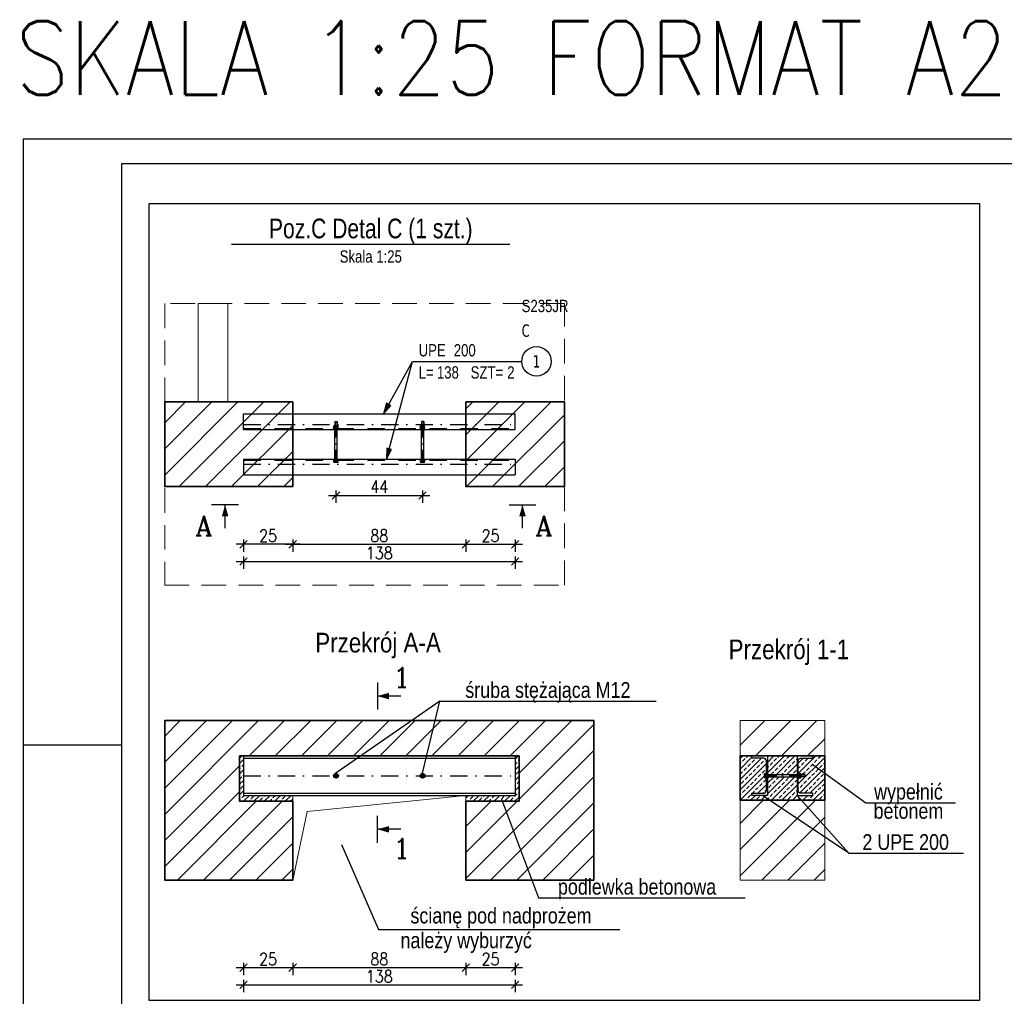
# Model space of a CAD drawing. Header units: millimetres. Extents: x -21056 to 421, y 9759 to 15589.
# Tile 3 of 120: x -21056 to -20556, y 15093 to 15589. Entities that reach past the tile are written whole.
import ezdxf
from ezdxf.enums import TextEntityAlignment as Align

# ---------------------------------------------------------------- set-up
doc = ezdxf.new("R2010")
doc.units = ezdxf.units.MM
doc.header["$LTSCALE"] = 25
doc.header["$MEASUREMENT"] = 0
for name, pattern in [('DASHED', [0.75, 0.5, -0.25]), ('DO', [1, 0.5, -0.24, 0.02, -0.24]), ('DP', [0.63, 0.35, -0.28]), ('MO', [0.7, 0.35, -0.17, 0.01, -0.17])]:
    doc.linetypes.add(name, pattern=pattern)
for name, color, linetype in [('BD_txg', 3, 'Continuous'), ('BS_lpd', 1, 'DP'), ('BS_odn', 1, 'Continuous'), ('BS_opi1', 7, 'Continuous'), ('BS_opi2', 4, 'Continuous'), ('BS_osd', 1, 'DO'), ('BS_osm', 1, 'MO'), ('BS_prg', 3, 'Continuous'), ('BS_sru', 7, 'Continuous'), ('BS_sym', 7, 'Continuous'), ('BS_txg', 3, 'Continuous'), ('BS_txs', 2, 'Continuous'), ('BS_wym', 1, 'Continuous'), ('MV KRESKOWANIE', 1, 'Continuous'), ('MV RAMKA', 7, 'Continuous')]:
    doc.layers.add(name, color=color, linetype=linetype)
doc.layers.add('BS_pom', color=6, linetype='Continuous', plot=False)
doc.layers.add('MV NIENOSNE', color=7, linetype='Continuous', lineweight=0, true_color=0x5e5755)
for name, color, linetype, lineweight in [('MV NOSNE', 3, 'Continuous', 35), ('MV OTWORY', 1, 'Continuous', 0), ('MV WYMIAROWANIE', 8, 'Continuous', 0)]:
    doc.layers.add(name, color=color, linetype=linetype, lineweight=lineweight)
doc.styles.add('BIKTBG', font='tahoma.ttf', dxfattribs={"width": 0.85})
doc.styles.add('BIKTG', font='bikromsw.shx', dxfattribs={"width": 0.8})
doc.styles.add('BIKTS', font='bikromsw.shx', dxfattribs={"width": 0.8})
doc.styles.add('BIKWYM', font='bikromsw.shx', dxfattribs={"width": 0.8})
doc.styles.add('MV 1-1', font='romans.shx', dxfattribs={"width": 0.85, "height": 2.5})
doc.styles.add('MV Wymiar', font='romans.shx', dxfattribs={"width": 0.85})
doc.styles.add('ROMANC', font='ROMANC.SHX')
doc.dimstyles.new('BS_ST_25_cm', dxfattribs={"dimscale": 0.25, "dimtxt": 25, "dimasz": 1.666667, "dimexe": 24, "dimexo": 0, "dimgap": 7.5, "dimtad": 1, "dimdec": 1, "dimrnd": 0.5, "dimdsep": 46, "dimtxsty": 'BIKWYM', "dimblk": 'WYM-ST', "dimcen": 0, "dimdle": 20, "dimclrd": 256, "dimclre": 256, "dimclrt": 7, "dimadec": 0, "dimazin": 0, "dimtfac": 0.033333, "dimtdec": 1, "dimtix": 1, "dimtmove": 2, "dimatfit": 3, "dimldrblk": 'WYM-ST', "dimfxl": 1, "dimtvp": 0.8, "dimtolj": 1, "dimtzin": 0, "dimarcsym": 0})
doc.dimstyles.new('MV 1-25', dxfattribs={"dimscale": 2.5, "dimtxt": 2.5, "dimasz": 1.5, "dimexe": 1.5, "dimexo": 0, "dimgap": 0.5, "dimtad": 1, "dimdec": 0, "dimtxsty": 'MV Wymiar', "dimblk": 'OBLIQUE', "dimcen": 1.5, "dimdle": 1.5, "dimadec": 0, "dimazin": 0, "dimtfac": 1, "dimtdec": 0, "dimtmove": 0, "dimatfit": 0, "dimfxl": 1, "dimfxlon": 1, "dimarcsym": 0})
pattern_1 = [(45, (-7114.156, 83.855), (-6.629126, 6.629126), [])]
pattern_2 = [(45, (-22974.811, 11340.1207), (-2.6516504, 2.6516504), []), (45, (-22972.159, 11340.1207), (-2.6516504, 2.6516504), [1.875, -0.9375])]
pattern_3 = [(45, (-7175.253, 83.855), (-6.629126, 6.629126), [])]
pattern_4 = [(45, (-23035.9074, 11340.1207), (-2.6516504, 2.6516504), []), (45, (-23033.2558, 11340.1207), (-2.6516504, 2.6516504), [1.875, -0.9375])]

# ---------------------------------------------------------------- blocks, each defined once
blk = doc.blocks.new('eoprz')
blk = doc.blocks.new('_Oblique')
at = {"color": 0, "linetype": 'ByBlock', "lineweight": -2}
blk.add_line((-0.5, -0.5), (0.5, 0.5), dxfattribs=at)
blk = doc.blocks.new('*D722')
at = {"layer": 'Defpoints', "color": 0}
for p in [(-20917.07, 15351.71), (-20829.07, 15351.71), (-20829.07, 15322.4)]:
    blk.add_point(p, dxfattribs=at)
at = {"layer": 'MV WYMIAROWANIE', "color": 0, "lineweight": -2}
for p, q in [((-20917.07, 15324.9), (-20917.07, 15318.65)), ((-20829.07, 15324.9), (-20829.07, 15318.65)), ((-20920.82, 15322.4), (-20825.32, 15322.4))]:
    blk.add_line(p, q, dxfattribs=at)
at = {"layer": 'MV WYMIAROWANIE', "color": 0, "linetype": 'ByBlock', "lineweight": -2, "xscale": 3.75, "yscale": 3.75, "zscale": 3.75, "rotation": 180}
blk.add_blockref('_Oblique', (-20917.07, 15322.4), dxfattribs=at)
at = {"layer": 'MV WYMIAROWANIE', "color": 0, "linetype": 'ByBlock', "lineweight": -2, "xscale": 3.75, "yscale": 3.75, "zscale": 3.75}
blk.add_blockref('_Oblique', (-20829.07, 15322.4), dxfattribs=at)
at = {"layer": 'MV WYMIAROWANIE', "color": 0, "insert": (-20873.07, 15326.77), "char_height": 6.25, "attachment_point": 5, "style": 'MV Wymiar'}
blk.add_mtext('88', dxfattribs=at)
blk = doc.blocks.new('*D723')
at = {"layer": 'Defpoints', "color": 0}
for p in [(-20942.07, 15357.71), (-20917.07, 15351.71), (-20942.07, 15322.4)]:
    blk.add_point(p, dxfattribs=at)
at = {"layer": 'MV WYMIAROWANIE', "color": 0, "lineweight": -2}
for p, q in [((-20942.07, 15324.9), (-20942.07, 15318.65)), ((-20917.07, 15324.9), (-20917.07, 15318.65)), ((-20913.32, 15322.4), (-20945.82, 15322.4))]:
    blk.add_line(p, q, dxfattribs=at)
at = {"layer": 'MV WYMIAROWANIE', "color": 0, "linetype": 'ByBlock', "lineweight": -2, "xscale": 3.75, "yscale": 3.75, "zscale": 3.75, "rotation": 180}
blk.add_blockref('_Oblique', (-20942.07, 15322.4), dxfattribs=at)
at = {"layer": 'MV WYMIAROWANIE', "color": 0, "linetype": 'ByBlock', "lineweight": -2, "xscale": 3.75, "yscale": 3.75, "zscale": 3.75}
blk.add_blockref('_Oblique', (-20917.07, 15322.4), dxfattribs=at)
at = {"layer": 'MV WYMIAROWANIE', "color": 0, "insert": (-20929.57, 15326.77), "char_height": 6.25, "attachment_point": 5, "style": 'MV Wymiar'}
blk.add_mtext('25', dxfattribs=at)
blk = doc.blocks.new('*D724')
at = {"layer": 'Defpoints', "color": 0}
for p in [(-20804.07, 15357.71), (-20829.07, 15351.71), (-20804.07, 15322.4)]:
    blk.add_point(p, dxfattribs=at)
at = {"layer": 'MV WYMIAROWANIE', "color": 0, "lineweight": -2}
for p, q in [((-20829.07, 15324.9), (-20829.07, 15318.65)), ((-20804.07, 15324.9), (-20804.07, 15318.65)), ((-20832.82, 15322.4), (-20800.32, 15322.4))]:
    blk.add_line(p, q, dxfattribs=at)
at = {"layer": 'MV WYMIAROWANIE', "color": 0, "linetype": 'ByBlock', "lineweight": -2, "xscale": 3.75, "yscale": 3.75, "zscale": 3.75, "rotation": 180}
blk.add_blockref('_Oblique', (-20829.07, 15322.4), dxfattribs=at)
at = {"layer": 'MV WYMIAROWANIE', "color": 0, "linetype": 'ByBlock', "lineweight": -2, "xscale": 3.75, "yscale": 3.75, "zscale": 3.75}
blk.add_blockref('_Oblique', (-20804.07, 15322.4), dxfattribs=at)
at = {"layer": 'MV WYMIAROWANIE', "color": 0, "insert": (-20816.57, 15326.77), "char_height": 6.25, "attachment_point": 5, "style": 'MV Wymiar'}
blk.add_mtext('25', dxfattribs=at)
blk = doc.blocks.new('*D725')
at = {"layer": 'Defpoints', "color": 0}
for p in [(-20942.07, 15357.71), (-20804.07, 15357.71), (-20804.07, 15313.65)]:
    blk.add_point(p, dxfattribs=at)
at = {"layer": 'MV WYMIAROWANIE', "color": 0, "lineweight": -2}
for p, q in [((-20942.07, 15316.15), (-20942.07, 15309.9)), ((-20804.07, 15316.15), (-20804.07, 15309.9)), ((-20945.82, 15313.65), (-20800.32, 15313.65))]:
    blk.add_line(p, q, dxfattribs=at)
at = {"layer": 'MV WYMIAROWANIE', "color": 0, "linetype": 'ByBlock', "lineweight": -2, "xscale": 3.75, "yscale": 3.75, "zscale": 3.75, "rotation": 180}
blk.add_blockref('_Oblique', (-20942.07, 15313.65), dxfattribs=at)
at = {"layer": 'MV WYMIAROWANIE', "color": 0, "linetype": 'ByBlock', "lineweight": -2, "xscale": 3.75, "yscale": 3.75, "zscale": 3.75}
blk.add_blockref('_Oblique', (-20804.07, 15313.65), dxfattribs=at)
at = {"layer": 'MV WYMIAROWANIE', "color": 0, "insert": (-20873.07, 15318.02), "char_height": 6.25, "attachment_point": 5, "style": 'MV Wymiar'}
blk.add_mtext('138', dxfattribs=at)
blk = doc.blocks.new('WYM-ST')
blk.add_hatch(color=256).paths.add_polyline_path([(0, 0), (-13, 2.9), (-13, -2.9)])
blk.add_lwpolyline([(0, 0), (-13, 2.9), (-13, -2.9), (0, 0)])
blk = doc.blocks.new('esn', base_point=(-13727.64, 15131.66))
at = {"layer": 'BS_opi1', "style": 'BIKTS', "width": 0.8}
for tag, p in [('Rodzaj', (-13724.52, 15134.16)), ('Nazwa_przekroju', (-13706.66, 15134.16)), ('Przedr_L', (-13724.52, 15122.91)), ('Dlugosc', (-13715.23, 15122.91)), ('Przedr_SZT', (-13698.09, 15122.91)), ('Sztuk', (-13679.52, 15122.91)), ('Uwagi', (-13724.52, 15114.16))]:
    blk.add_attdef(tag, p, '', height=6.25, dxfattribs=at)
at = {"layer": 'BS_opi2', "style": 'BIKTBG', "width": 0.8}
blk.add_attdef('Numer', text='', height=6.25, dxfattribs=at).set_placement((-13664.67, 15131.66), align=Align.MIDDLE_CENTER)
at = {"layer": 'BS_pom', "width": 0.8}
for tag, p, style in [('Gat_stali', (-13672.17, 15156.66), 'BIKTS'), ('Pozycja', (-13672.17, 15144.16), 'BIKTBG')]:
    blk.add_attdef(tag, p, '', height=6.25, dxfattribs=dict(at, style=style))
at = {"layer": 'BS_wym', "width": 0.8}
for tag, p, style, flags in [('Przedr_NR', (-13724.52, 15104.78), 'BIKTBG', 1), ('ID', (-13724.52, 15095.41), 'BIKTS', 3), ('ID_C', (-13724.52, 15086.03), 'BIKTS', 3), ('b_atr_0', (-13724.52, 15076.66), 'BIKTS', 3)]:
    blk.add_attdef(tag, p, '', height=6.25, dxfattribs=dict(at, style=style, flags=flags))
blk = doc.blocks.new('ST2')
blk.add_line((13.77, 0), (0, 0))
blk.add_solid([(6.84, -1.95), (6.84, 1.95), (0, 0)])
blk = doc.blocks.new('eprzh')
blk.add_line((-47.9, 0), (47.9, 0))
at = {"xscale": 6, "yscale": 6, "zscale": 6, "rotation": 90}
blk.add_blockref('ST2', (0, 0), dxfattribs=at)
at = {"style": 'ROMANC'}
blk.add_attdef('PRZ', text='', height=70, dxfattribs=at).set_placement((76, 39.4), align=Align.CENTER)
blk = doc.blocks.new('*D726')
at = {"layer": 'Defpoints', "color": 0}
for p in [(-20942.07, 15194.88), (-20917.07, 15194.88), (-20917.07, 15107.36)]:
    blk.add_point(p, dxfattribs=at)
at = {"layer": 'MV WYMIAROWANIE', "color": 0, "lineweight": -2}
for p, q in [((-20942.07, 15109.86), (-20942.07, 15103.61)), ((-20917.07, 15109.86), (-20917.07, 15103.61)), ((-20945.82, 15107.36), (-20913.32, 15107.36))]:
    blk.add_line(p, q, dxfattribs=at)
at = {"layer": 'MV WYMIAROWANIE', "color": 0, "linetype": 'ByBlock', "lineweight": -2, "xscale": 3.75, "yscale": 3.75, "zscale": 3.75, "rotation": 180}
blk.add_blockref('_Oblique', (-20942.07, 15107.36), dxfattribs=at)
at = {"layer": 'MV WYMIAROWANIE', "color": 0, "linetype": 'ByBlock', "lineweight": -2, "xscale": 3.75, "yscale": 3.75, "zscale": 3.75}
blk.add_blockref('_Oblique', (-20917.07, 15107.36), dxfattribs=at)
at = {"layer": 'MV WYMIAROWANIE', "color": 0, "insert": (-20929.57, 15111.73), "char_height": 6.25, "attachment_point": 5, "style": 'MV Wymiar'}
blk.add_mtext('25', dxfattribs=at)
blk = doc.blocks.new('*D727')
at = {"layer": 'Defpoints', "color": 0}
for p in [(-20917.07, 15194.88), (-20829.07, 15151.88), (-20829.07, 15107.36)]:
    blk.add_point(p, dxfattribs=at)
at = {"layer": 'MV WYMIAROWANIE', "color": 0, "lineweight": -2}
for p, q in [((-20917.07, 15109.86), (-20917.07, 15103.61)), ((-20829.07, 15109.86), (-20829.07, 15103.61)), ((-20920.82, 15107.36), (-20825.32, 15107.36))]:
    blk.add_line(p, q, dxfattribs=at)
at = {"layer": 'MV WYMIAROWANIE', "color": 0, "linetype": 'ByBlock', "lineweight": -2, "xscale": 3.75, "yscale": 3.75, "zscale": 3.75, "rotation": 180}
blk.add_blockref('_Oblique', (-20917.07, 15107.36), dxfattribs=at)
at = {"layer": 'MV WYMIAROWANIE', "color": 0, "linetype": 'ByBlock', "lineweight": -2, "xscale": 3.75, "yscale": 3.75, "zscale": 3.75}
blk.add_blockref('_Oblique', (-20829.07, 15107.36), dxfattribs=at)
at = {"layer": 'MV WYMIAROWANIE', "color": 0, "insert": (-20873.07, 15111.73), "char_height": 6.25, "attachment_point": 5, "style": 'MV Wymiar'}
blk.add_mtext('88', dxfattribs=at)
blk = doc.blocks.new('*D728')
at = {"layer": 'Defpoints', "color": 0}
for p in [(-20804.07, 15195.98), (-20829.07, 15151.88), (-20804.07, 15107.36)]:
    blk.add_point(p, dxfattribs=at)
at = {"layer": 'MV WYMIAROWANIE', "color": 0, "lineweight": -2}
for p, q in [((-20829.07, 15109.86), (-20829.07, 15103.61)), ((-20804.07, 15109.86), (-20804.07, 15103.61)), ((-20832.82, 15107.36), (-20800.32, 15107.36))]:
    blk.add_line(p, q, dxfattribs=at)
at = {"layer": 'MV WYMIAROWANIE', "color": 0, "linetype": 'ByBlock', "lineweight": -2, "xscale": 3.75, "yscale": 3.75, "zscale": 3.75, "rotation": 180}
blk.add_blockref('_Oblique', (-20829.07, 15107.36), dxfattribs=at)
at = {"layer": 'MV WYMIAROWANIE', "color": 0, "linetype": 'ByBlock', "lineweight": -2, "xscale": 3.75, "yscale": 3.75, "zscale": 3.75}
blk.add_blockref('_Oblique', (-20804.07, 15107.36), dxfattribs=at)
at = {"layer": 'MV WYMIAROWANIE', "color": 0, "insert": (-20816.57, 15111.73), "char_height": 6.25, "attachment_point": 5, "style": 'MV Wymiar'}
blk.add_mtext('25', dxfattribs=at)
blk = doc.blocks.new('*D729')
at = {"layer": 'Defpoints', "color": 0}
for p in [(-20942.07, 15194.88), (-20804.07, 15194.88), (-20804.07, 15098.61)]:
    blk.add_point(p, dxfattribs=at)
at = {"layer": 'MV WYMIAROWANIE', "color": 0, "lineweight": -2}
for p, q in [((-20942.07, 15101.11), (-20942.07, 15094.86)), ((-20804.07, 15101.11), (-20804.07, 15094.86)), ((-20945.82, 15098.61), (-20800.32, 15098.61))]:
    blk.add_line(p, q, dxfattribs=at)
at = {"layer": 'MV WYMIAROWANIE', "color": 0, "linetype": 'ByBlock', "lineweight": -2, "xscale": 3.75, "yscale": 3.75, "zscale": 3.75, "rotation": 180}
blk.add_blockref('_Oblique', (-20942.07, 15098.61), dxfattribs=at)
at = {"layer": 'MV WYMIAROWANIE', "color": 0, "linetype": 'ByBlock', "lineweight": -2, "xscale": 3.75, "yscale": 3.75, "zscale": 3.75}
blk.add_blockref('_Oblique', (-20804.07, 15098.61), dxfattribs=at)
at = {"layer": 'MV WYMIAROWANIE', "color": 0, "insert": (-20873.07, 15102.98), "char_height": 6.25, "attachment_point": 5, "style": 'MV Wymiar'}
blk.add_mtext('138', dxfattribs=at)
blk = doc.blocks.new('eprzv')
blk.add_line((47.9, 0), (-47.9, 0))
at = {"xscale": 6, "yscale": 6, "zscale": 6, "rotation": 270}
blk.add_blockref('ST2', (0, 0), dxfattribs=at)
at = {"style": 'ROMANC'}
blk.add_attdef('PRZ', text='', height=70, rotation=270, dxfattribs=at).set_placement((32.1, -86), align=Align.CENTER)
blk = doc.blocks.new('*D730')
at = {"layer": 'Defpoints', "color": 0}
for p in [(-20895.07, 15364.47), (-20851.07, 15364.47), (-20851.07, 15347.26)]:
    blk.add_point(p, dxfattribs=at)
at = {"layer": 'MV WYMIAROWANIE', "color": 0, "lineweight": -2}
for p, q in [((-20895.07, 15349.76), (-20895.07, 15343.51)), ((-20851.07, 15349.76), (-20851.07, 15343.51)), ((-20898.82, 15347.26), (-20847.32, 15347.26))]:
    blk.add_line(p, q, dxfattribs=at)
at = {"layer": 'MV WYMIAROWANIE', "color": 0, "linetype": 'ByBlock', "lineweight": -2, "xscale": 3.75, "yscale": 3.75, "zscale": 3.75, "rotation": 180}
blk.add_blockref('_Oblique', (-20895.07, 15347.26), dxfattribs=at)
at = {"layer": 'MV WYMIAROWANIE', "color": 0, "linetype": 'ByBlock', "lineweight": -2, "xscale": 3.75, "yscale": 3.75, "zscale": 3.75}
blk.add_blockref('_Oblique', (-20851.07, 15347.26), dxfattribs=at)
at = {"layer": 'MV WYMIAROWANIE', "color": 0, "insert": (-20873.07, 15351.63), "char_height": 6.25, "attachment_point": 5, "style": 'MV Wymiar'}
blk.add_mtext('44', dxfattribs=at)

msp = doc.modelspace()

# ---------------------------------------------------------------- hatches: boundary and pattern name
at = {"layer": 'MV KRESKOWANIE', "true_color": 0xc6cbd2, "transparency": 33554687}
h = msp.add_hatch(dxfattribs=at)
h.set_pattern_fill('ANSI31', color=254, scale=75)
h.set_pattern_definition(pattern_1)
h.paths.add_polyline_path([(-20917.07, 15394.71), (-20982.07, 15394.71), (-20982.07, 15351.71), (-20917.07, 15351.71)])
h = msp.add_hatch(dxfattribs=at)
h.set_pattern_fill('ANSI31', color=254, scale=75)
h.set_pattern_definition(pattern_1)
h.paths.add_polyline_path([(-20779.07, 15394.71), (-20829.07, 15394.71), (-20829.07, 15351.71), (-20779.07, 15351.71)])
h = msp.add_hatch(dxfattribs=at)
h.set_pattern_fill('ANSI31', color=254, scale=75)
h.set_pattern_definition([(45, (-7114.156, 83.855), (-6.629126, 6.629126), [])])
h.paths.add_polyline_path([(-20917.07, 15191.88), (-20944.07, 15191.88), (-20944.07, 15214.88), (-20802.07, 15214.88), (-20802.07, 15191.88), (-20829.07, 15191.88), (-20829.07, 15151.88), (-20764.07, 15151.88), (-20764.07, 15232.88), (-20982.07, 15232.88), (-20982.07, 15151.88), (-20917.07, 15151.88)])
h = msp.add_hatch(dxfattribs=at)
h.set_pattern_fill('ANSI31', color=254, scale=75)
h.set_pattern_definition(pattern_3)
h.paths.add_polyline_path([(-20689.84, 15214.88), (-20646.84, 15214.88), (-20646.84, 15232.88), (-20689.84, 15232.88)])
h = msp.add_hatch(dxfattribs=at)
h.set_pattern_fill('ANSI31', color=254, scale=75)
h.set_pattern_definition(pattern_3)
h.paths.add_polyline_path([(-20689.84, 15192.38), (-20646.84, 15192.38), (-20646.84, 15151.88), (-20689.84, 15151.88)])
at = {"layer": 'MV WYMIAROWANIE', "transparency": 33554687}
h = msp.add_hatch(dxfattribs=at)
h.set_pattern_fill('ANSI33', color=256, scale=15)
h.set_pattern_definition(pattern_2)
h.paths.add_polyline_path([(-20942.07, 15214.88), (-20942.07, 15194.88), (-20917.07, 15194.88), (-20917.07, 15191.88), (-20944.07, 15191.88), (-20944.07, 15214.88)])
h = msp.add_hatch(dxfattribs=at)
h.set_pattern_fill('ANSI33', color=256, scale=15, angle=180)
h.set_pattern_definition(pattern_2)
h.paths.add_polyline_path([(-20804.07, 15214.88), (-20804.07, 15194.88), (-20829.07, 15194.88), (-20829.07, 15191.88), (-20802.07, 15191.88), (-20802.07, 15214.88)])
h = msp.add_hatch(dxfattribs=at)
h.set_pattern_fill('ANSI33', color=256, scale=15, angle=180)
h.set_pattern_definition(pattern_4)
h.paths.add_polyline_path([(-20656.69, 15205.31), (-20656.69, 15204.88), (-20656.69, 15204.46), (-20656.69, 15204.28), (-20658.91, 15204.28), (-20658.91, 15204.1, -0.199568), (-20659.01, 15203.84), (-20659.88, 15203.84, -0.199568), (-20659.99, 15204.1), (-20659.99, 15203.68), (-20660.24, 15203.68), (-20660.24, 15197.28, 0.414214), (-20658.94, 15195.98), (-20652.84, 15195.98), (-20652.84, 15194.88), (-20660.84, 15194.88), (-20660.84, 15204.28), (-20675.84, 15204.28), (-20675.84, 15194.88), (-20683.84, 15194.88), (-20683.84, 15195.98), (-20677.74, 15195.98, 0.414214), (-20676.44, 15197.28), (-20676.44, 15203.68), (-20676.69, 15203.68), (-20676.69, 15203.84), (-20677.36, 15203.84, -0.14145), (-20677.44, 15204.1), (-20677.44, 15204.88), (-20677.44, 15205.66, -0.14145), (-20677.36, 15205.92), (-20676.69, 15205.92), (-20676.69, 15206.08), (-20676.44, 15206.08), (-20676.44, 15212.48, 0.414214), (-20677.74, 15213.78), (-20683.84, 15213.78), (-20683.84, 15214.88), (-20689.84, 15214.88), (-20689.84, 15192.38), (-20646.84, 15192.38), (-20646.84, 15214.88), (-20652.84, 15214.88), (-20652.84, 15213.78), (-20658.94, 15213.78, 0.414214), (-20660.24, 15212.48), (-20660.24, 15206.08), (-20659.99, 15206.08), (-20659.99, 15205.66, -0.199568), (-20659.88, 15205.92), (-20659.01, 15205.92, -0.199568), (-20658.91, 15205.66), (-20658.91, 15205.48), (-20656.69, 15205.48)])
h = msp.add_hatch(dxfattribs=at)
h.set_pattern_fill('ANSI33', color=256, scale=15, angle=180)
h.set_pattern_definition(pattern_4)
h.paths.add_polyline_path([(-20660.84, 15205.48), (-20660.84, 15214.88), (-20675.84, 15214.88), (-20675.84, 15205.48)])

# ---------------------------------------------------------------- linework, layer by layer
at = {"layer": 'BD_txg'}
for points in [[(-20842.4, 15242.7), (-20895.07, 15206.08)], [(-20851.07, 15206.08), (-20842.4, 15242.7), (-20732.45, 15242.7)], [(-20652.94, 15210.54), (-20625.92, 15191.05), (-20580.42, 15191.05)], [(-20634.5, 15165.44), (-20678.5, 15194.88)], [(-20660.84, 15194.88), (-20634.5, 15165.44), (-20576.31, 15165.44)], [(-20811.07, 15192.93), (-20792.27, 15142.75), (-20687.3, 15142.75)], [(-20892.26, 15169.99), (-20873.46, 15126.76), (-20750.85, 15126.76)]]:
    msp.add_lwpolyline(points, dxfattribs=at)
at = {"layer": 'BS_lpd'}
for p, q in [((-20942.07, 15381.31), (-20804.07, 15381.31)), ((-20942.07, 15365.11), (-20804.07, 15365.11))]:
    msp.add_line(p, q, dxfattribs=at)
at = {"layer": 'BS_odn'}
msp.add_circle((-20793.24, 15415.34), 7.5, dxfattribs=at)
at = {"layer": 'BS_osd', "ltscale": 0.5}
for p, q in [((-20895.07, 15364.11), (-20895.07, 15384.86)), ((-20851.07, 15364.11), (-20851.07, 15384.86)), ((-20677.44, 15204.88), (-20656.69, 15204.88))]:
    msp.add_line(p, q, dxfattribs=at)
at = {"layer": 'BS_osd'}
for p, q in [((-20893.72, 15204.88), (-20896.42, 15204.88)), ((-20895.07, 15206.23), (-20895.07, 15203.53)), ((-20849.72, 15204.88), (-20852.42, 15204.88)), ((-20851.07, 15206.23), (-20851.07, 15203.53))]:
    msp.add_line(p, q, dxfattribs=at)
at = {"layer": 'BS_osm'}
for p, q in [((-20942.07, 15383.27), (-20804.07, 15383.27)), ((-20942.07, 15363.15), (-20804.07, 15363.15)), ((-20942.07, 15204.88), (-20804.07, 15204.88))]:
    msp.add_line(p, q, dxfattribs=at)
at = {"layer": 'BS_prg'}
for p, q in [((-20942.07, 15388.71), (-20804.07, 15388.71)), ((-20942.07, 15380.71), (-20942.07, 15388.71)), ((-20804.07, 15380.71), (-20804.07, 15388.71)), ((-20942.07, 15380.71), (-20804.07, 15380.71)), ((-20942.07, 15365.71), (-20804.07, 15365.71)), ((-20942.07, 15365.71), (-20942.07, 15357.71)), ((-20804.07, 15365.71), (-20804.07, 15357.71)), ((-20942.07, 15357.71), (-20804.07, 15357.71)), ((-20942.07, 15214.88), (-20804.07, 15214.88)), ((-20942.07, 15214.88), (-20942.07, 15194.88)), ((-20804.07, 15214.88), (-20804.07, 15194.88)), ((-20942.07, 15213.78), (-20804.07, 15213.78)), ((-20942.07, 15195.98), (-20804.07, 15195.98)), ((-20942.07, 15194.88), (-20804.07, 15194.88))]:
    msp.add_line(p, q, dxfattribs=at)
for points in [[(-20675.84, 15194.88), (-20683.84, 15194.88), (-20683.84, 15195.98), (-20677.74, 15195.98, 0.414214), (-20676.44, 15197.28), (-20676.44, 15212.48, 0.414214), (-20677.74, 15213.78), (-20683.84, 15213.78), (-20683.84, 15214.88), (-20675.84, 15214.88)], [(-20660.84, 15194.88), (-20652.84, 15194.88), (-20652.84, 15195.98), (-20658.94, 15195.98, -0.414214), (-20660.24, 15197.28), (-20660.24, 15212.48, -0.414214), (-20658.94, 15213.78), (-20652.84, 15213.78), (-20652.84, 15214.88), (-20660.84, 15214.88)]]:
    msp.add_lwpolyline(points, format="xyb", close=True, dxfattribs=at)
at = {"layer": 'BS_sru'}
for p, q in [((-20895.67, 15384.86), (-20894.47, 15384.86)), ((-20895.67, 15384.86), (-20895.67, 15382.64)), ((-20894.47, 15384.86), (-20894.47, 15382.64)), ((-20850.47, 15384.86), (-20851.67, 15384.86)), ((-20851.67, 15384.86), (-20851.67, 15382.64)), ((-20850.47, 15384.86), (-20850.47, 15382.64)), ((-20896.27, 15381.31), (-20896.27, 15381.56)), ((-20896.27, 15381.56), (-20893.87, 15381.56)), ((-20896.27, 15381.31), (-20893.87, 15381.31)), ((-20896.11, 15381.67), (-20896.11, 15382.53)), ((-20895.85, 15382.64), (-20894.29, 15382.64)), ((-20895.85, 15381.56), (-20894.29, 15381.56)), ((-20895.67, 15365.11), (-20895.67, 15381.31)), ((-20895.59, 15381.67), (-20895.59, 15382.53)), ((-20894.55, 15381.67), (-20894.55, 15382.53)), ((-20894.47, 15365.11), (-20894.47, 15381.31)), ((-20894.03, 15381.67), (-20894.03, 15382.53)), ((-20893.87, 15381.31), (-20893.87, 15381.56)), ((-20852.27, 15381.31), (-20852.27, 15381.56)), ((-20849.87, 15381.56), (-20852.27, 15381.56)), ((-20849.87, 15381.31), (-20852.27, 15381.31)), ((-20852.11, 15381.67), (-20852.11, 15382.53)), ((-20850.29, 15382.64), (-20851.85, 15382.64)), ((-20850.29, 15381.56), (-20851.85, 15381.56)), ((-20851.67, 15365.11), (-20851.67, 15381.31)), ((-20851.59, 15381.67), (-20851.59, 15382.53)), ((-20850.55, 15381.67), (-20850.55, 15382.53)), ((-20850.47, 15365.11), (-20850.47, 15381.31)), ((-20850.03, 15381.67), (-20850.03, 15382.53)), ((-20849.87, 15381.31), (-20849.87, 15381.56)), ((-20896.27, 15365.11), (-20893.87, 15365.11)), ((-20896.27, 15365.11), (-20896.27, 15364.86)), ((-20896.27, 15364.86), (-20893.87, 15364.86)), ((-20896.11, 15364.18), (-20896.11, 15364.86)), ((-20896.11, 15364.86), (-20894.03, 15364.86)), ((-20895.85, 15364.11), (-20894.29, 15364.11)), ((-20895.59, 15364.18), (-20895.59, 15364.86)), ((-20894.55, 15364.18), (-20894.55, 15364.86)), ((-20894.03, 15364.18), (-20894.03, 15364.86)), ((-20893.87, 15365.11), (-20893.87, 15364.86)), ((-20849.87, 15365.11), (-20852.27, 15365.11)), ((-20852.27, 15365.11), (-20852.27, 15364.86)), ((-20849.87, 15364.86), (-20852.27, 15364.86)), ((-20852.11, 15364.18), (-20852.11, 15364.86)), ((-20850.03, 15364.86), (-20852.11, 15364.86)), ((-20850.29, 15364.11), (-20851.85, 15364.11)), ((-20851.59, 15364.18), (-20851.59, 15364.86)), ((-20850.55, 15364.18), (-20850.55, 15364.86)), ((-20850.03, 15364.18), (-20850.03, 15364.86)), ((-20849.87, 15365.11), (-20849.87, 15364.86)), ((-20677.44, 15204.1), (-20677.44, 15205.66)), ((-20677.36, 15205.92), (-20676.69, 15205.92)), ((-20677.36, 15205.4), (-20676.69, 15205.4)), ((-20677.36, 15204.36), (-20676.69, 15204.36)), ((-20676.44, 15206.08), (-20676.69, 15206.08)), ((-20676.69, 15203.68), (-20676.69, 15206.08)), ((-20676.69, 15203.84), (-20676.69, 15205.92)), ((-20676.44, 15203.68), (-20676.44, 15206.08)), ((-20676.44, 15205.48), (-20660.24, 15205.48)), ((-20676.44, 15204.28), (-20660.24, 15204.28)), ((-20660.24, 15203.68), (-20660.24, 15206.08)), ((-20660.24, 15206.08), (-20659.99, 15206.08)), ((-20659.99, 15203.68), (-20659.99, 15206.08)), ((-20659.99, 15204.1), (-20659.99, 15205.66)), ((-20659.88, 15205.92), (-20659.01, 15205.92)), ((-20659.88, 15205.4), (-20659.01, 15205.4)), ((-20659.88, 15204.36), (-20659.01, 15204.36)), ((-20658.91, 15204.1), (-20658.91, 15205.66)), ((-20656.69, 15205.48), (-20658.91, 15205.48)), ((-20656.69, 15204.28), (-20658.91, 15204.28)), ((-20656.69, 15204.28), (-20656.69, 15205.48)), ((-20677.36, 15203.84), (-20676.69, 15203.84)), ((-20676.44, 15203.68), (-20676.69, 15203.68)), ((-20660.24, 15203.68), (-20659.99, 15203.68)), ((-20659.88, 15203.84), (-20659.01, 15203.84))]:
    msp.add_line(p, q, dxfattribs=at)
at = {"layer": 'BS_sru', "color": 1}
for p, q in [((-20895.49, 15384.86), (-20895.49, 15382.64)), ((-20894.64, 15384.86), (-20894.64, 15382.64)), ((-20851.49, 15384.86), (-20851.49, 15382.64)), ((-20850.64, 15384.86), (-20850.64, 15382.64)), ((-20656.69, 15205.31), (-20658.91, 15205.31)), ((-20656.69, 15204.46), (-20658.91, 15204.46))]:
    msp.add_line(p, q, dxfattribs=at)
at = {"layer": 'BS_sru'}
for points in [[(-20894.55, 15205.78), (-20895.59, 15205.78), (-20896.11, 15204.88), (-20895.59, 15203.98), (-20894.55, 15203.98), (-20894.03, 15204.88)], [(-20850.55, 15205.78), (-20851.59, 15205.78), (-20852.11, 15204.88), (-20851.59, 15203.98), (-20850.55, 15203.98), (-20850.03, 15204.88)]]:
    msp.add_lwpolyline(points, close=True, dxfattribs=at)
for centre, radius in [((-20895.07, 15204.88), 1.2), ((-20895.07, 15204.88), 0.9), ((-20851.07, 15204.88), 1.2), ((-20851.07, 15204.88), 0.9)]:
    msp.add_circle(centre, radius, dxfattribs=at)
for centre, radius, start, end in [((-20895.85, 15382.27), 0.366, 44.8555, 135.1445), ((-20895.85, 15381.92), 0.367, 224.8555, 315.1445), ((-20895.07, 15381.33), 1.3, 66.5169, 113.4831), ((-20895.07, 15382.86), 1.3, 246.5169, 293.4831), ((-20894.29, 15382.27), 0.367, 44.8555, 135.1445), ((-20894.29, 15381.92), 0.366, 224.8555, 315.1445), ((-20851.85, 15382.27), 0.367, 44.8555, 135.1445), ((-20851.85, 15381.92), 0.366, 224.8555, 315.1445), ((-20851.07, 15381.33), 1.3, 66.5169, 113.4831), ((-20851.07, 15382.86), 1.3, 246.5169, 293.4831), ((-20850.29, 15382.27), 0.366, 44.8555, 135.1445), ((-20850.29, 15381.92), 0.367, 224.8555, 315.1445), ((-20895.85, 15364.59), 0.487, 237.7958, 302.2042), ((-20895.07, 15365.94), 1.84, 253.5736, 286.4264), ((-20894.29, 15364.59), 0.487, 237.7958, 302.2042), ((-20851.85, 15364.59), 0.487, 237.7958, 302.2042), ((-20851.07, 15365.94), 1.84, 253.5736, 286.4264), ((-20850.29, 15364.59), 0.487, 237.7958, 302.2042), ((-20676.95, 15205.66), 0.487, 147.7958, 212.2042), ((-20675.6, 15204.88), 1.84, 163.5736, 196.4264), ((-20676.95, 15204.1), 0.487, 147.7958, 212.2042), ((-20659.62, 15205.66), 0.366, 134.8555, 225.1445), ((-20658.68, 15204.88), 1.3, 156.5169, 203.4831), ((-20659.62, 15204.1), 0.367, 134.8555, 225.1445), ((-20659.27, 15205.66), 0.367, 314.8555, 45.1445), ((-20660.21, 15204.88), 1.3, 336.5169, 23.4831), ((-20659.27, 15204.1), 0.366, 314.8555, 45.1445)]:
    msp.add_arc(centre, radius, start, end, dxfattribs=at)
at = {"layer": 'BS_txg'}
msp.add_lwpolyline([(-20948.07, 15474.85), (-20806.74, 15474.85)], dxfattribs=at)
at = {"layer": 'MV NIENOSNE'}
msp.add_lwpolyline([(-20950.07, 15394.71), (-20950.07, 15444.71), (-20965.07, 15444.71), (-20965.07, 15394.71)], close=True, dxfattribs=at)
at = {"layer": 'MV NOSNE'}
for points in [[(-20917.07, 15394.71), (-20982.07, 15394.71), (-20982.07, 15351.71), (-20917.07, 15351.71)], [(-20779.07, 15394.71), (-20829.07, 15394.71), (-20829.07, 15351.71), (-20779.07, 15351.71)], [(-20917.07, 15191.88), (-20944.07, 15191.88), (-20944.07, 15214.88), (-20802.07, 15214.88), (-20802.07, 15191.88), (-20829.07, 15191.88), (-20829.07, 15151.88), (-20764.07, 15151.88), (-20764.07, 15232.88), (-20982.07, 15232.88), (-20982.07, 15151.88), (-20917.07, 15151.88)], [(-20689.84, 15214.88), (-20646.84, 15214.88), (-20646.84, 15192.38), (-20689.84, 15192.38)]]:
    msp.add_lwpolyline(points, close=True, dxfattribs=at)
at = {"layer": 'MV OTWORY'}
msp.add_lwpolyline([(-20917.07, 15151.88), (-20909.75, 15186.68), (-20829.07, 15194.88), (-20917.07, 15194.88)], close=True, dxfattribs=at)
at = {"layer": 'MV RAMKA'}
for points in [[(-21054.02, 15528.13), (-21054.02, 14478.13), (-19569.02, 14478.13), (-19569.02, 15528.13)], [(-21004.02, 15515.63), (-21004.02, 14490.63), (-19581.52, 14490.63), (-19581.52, 15515.63)], [(-20990.02, 15495.47), (-20568.15, 15495.47), (-20568.15, 15090.76), (-20990.02, 15090.76)]]:
    msp.add_lwpolyline(points, close=True, dxfattribs=at)
msp.add_lwpolyline([(-21054.02, 15220.63), (-21004.02, 15220.63)], dxfattribs=at)
at = {"layer": 'MV WYMIAROWANIE', "linetype": 'DASHED'}
msp.add_lwpolyline([(-20982.07, 15301.71), (-20779.07, 15301.71), (-20779.07, 15444.71), (-20982.07, 15444.71)], close=True, dxfattribs=at)
at = {"layer": 'MV WYMIAROWANIE'}
for points in [[(-20689.84, 15214.88), (-20646.84, 15214.88), (-20646.84, 15232.88), (-20689.84, 15232.88)], [(-20942.07, 15214.88), (-20942.07, 15194.88), (-20917.07, 15194.88), (-20917.07, 15191.88), (-20944.07, 15191.88), (-20944.07, 15214.88)], [(-20804.07, 15214.88), (-20804.07, 15194.88), (-20829.07, 15194.88), (-20829.07, 15191.88), (-20802.07, 15191.88), (-20802.07, 15214.88)], [(-20689.84, 15192.38), (-20646.84, 15192.38), (-20646.84, 15151.88), (-20689.84, 15151.88)]]:
    msp.add_lwpolyline(points, close=True, dxfattribs=at)

# ---------------------------------------------------------------- block references
msp.add_blockref('esn', (-20856.22, 15415.34)).add_auto_attribs({'Numer': '1', 'Pozycja': 'C', 'Sztuk': '2', 'Gat_stali': 'S235JR', 'Nazwa_przekroju': '200', 'Dlugosc': '138', 'Rodzaj': 'UPE', 'Przedr_L': 'L=', 'Przedr_SZT': 'SZT='})
at = {"layer": 'BS_sym'}
ref = msp.add_blockref('eoprz', (-20877.4, 15474.85), dxfattribs=at)
ref.add_attrib('Nazwa', 'Poz.C Detal C (1 szt.)', dxfattribs={"layer": 'BS_txg', "height": 10, "style": 'BIKTG', "width": 0.8}).set_placement((-20877.4, 15482.85), align=Align.MIDDLE_CENTER)
ref.add_attrib('Skala', 'Skala 1:25', dxfattribs={"layer": 'BS_txs', "height": 6.25, "style": 'BIKTS', "width": 0.8}).set_placement((-20877.4, 15468.6), align=Align.MIDDLE_CENTER)
at = {"layer": 'BS_txg'}
ref = msp.add_blockref('eprzh', (-20951.38, 15342.43), dxfattribs=dict(at, xscale=0.14285714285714, yscale=0.14285714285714, zscale=0.14285714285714, rotation=180))
ref.add_attrib('PRZ', 'A', dxfattribs={"layer": '0', "height": 10, "style": 'ROMANC'}).set_placement((-20962.23, 15326.8), align=Align.CENTER)
ref = msp.add_blockref('eprzh', (-20800.33, 15342.43), dxfattribs=dict(at, xscale=-0.14285714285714, yscale=0.14285714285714, zscale=0.14285714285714, rotation=180))
ref.add_attrib('PRZ', 'A', dxfattribs={"layer": '0', "height": 10, "style": 'ROMANC'}).set_placement((-20789.48, 15326.8), align=Align.CENTER)
at = {"layer": 'BS_txg', "xscale": 0.14285714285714, "yscale": 0.14285714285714, "zscale": 0.14285714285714, "rotation": 90}
msp.add_blockref('eprzv', (-20873.99, 15245.3), dxfattribs=at).add_auto_attribs({'PRZ': '1'})
at = {"layer": 'BS_txg'}
ref = msp.add_blockref('eprzv', (-20873.99, 15177.64), dxfattribs=dict(at, xscale=-0.14285714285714, yscale=0.14285714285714, zscale=0.14285714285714, rotation=89.99999999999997))
ref.add_attrib('PRZ', '1', dxfattribs={"layer": '0', "height": 10, "style": 'ROMANC'}).set_placement((-20861.7, 15163.05), align=Align.CENTER)

# ---------------------------------------------------------------- texts
at = {"layer": 'BD_txg', "style": 'BIKTG', "width": 0.85}
for s, p in [('śruba stężająca M12', (-20787.45, 15248.42)), ('wypełnić', (-20604.29, 15196.76)), ('betonem', (-20604.29, 15186.99)), ('2 UPE 200', (-20605.7, 15171.16)), ('podlewka betonowa', (-20742.13, 15148.46)), ('ścianę pod nadprożem', (-20811.26, 15133.81)), ('należy wyburzyć', (-20828.95, 15121.25))]:
    msp.add_text(s, height=8, dxfattribs=at).set_placement(p, align=Align.MIDDLE_CENTER)
at = {"layer": 'BS_txg', "style": 'BIKTG', "width": 0.85}
for s, p in [('Przekrój A-A', (-20873.7, 15272.46)), ('Przekrój 1-1', (-20665.02, 15269.05))]:
    msp.add_text(s, height=10, dxfattribs=at).set_placement(p, align=Align.MIDDLE_CENTER)
at = {"layer": 'MV RAMKA', "style": 'MV 1-1', "width": 0.85}
msp.add_text('SKALA 1:25 FORMAT A2', height=37.5, dxfattribs=at).set_placement((-21057.82, 15550.72))

# ---------------------------------------------------------------- dimensions: what is measured, and where the dimension line sits
at = {"layer": 'MV WYMIAROWANIE'}
for base, p1, p2, override, picture, middle in [((-20851.07, 15347.26), (-20895.07, 15364.47), (-20851.07, 15364.47), {"dimtxsty": 'MV Wymiar'}, '*D730', (-20873.07, 15351.63)), ((-20942.07, 15322.4), (-20917.07, 15351.71), (-20942.07, 15357.71), {"dimtmove": 1}, '*D723', (-20929.57, 15326.77)), ((-20804.07, 15313.65), (-20942.07, 15357.71), (-20804.07, 15357.71), {"dimtmove": 1}, '*D725', (-20873.07, 15318.02)), ((-20804.07, 15322.4), (-20829.07, 15351.71), (-20804.07, 15357.71), {"dimtmove": 1}, '*D724', (-20816.57, 15326.77)), ((-20917.07, 15107.36), (-20942.07, 15194.88), (-20917.07, 15194.88), {"dimtxsty": 'MV Wymiar', "dimtmove": 1}, '*D726', (-20929.57, 15111.73)), ((-20804.07, 15098.61), (-20942.07, 15194.88), (-20804.07, 15194.88), {"dimtmove": 1}, '*D729', (-20873.07, 15102.98)), ((-20829.07, 15107.36), (-20917.07, 15194.88), (-20829.07, 15151.88), {"dimtmove": 1}, '*D727', (-20873.07, 15111.73)), ((-20804.07, 15107.36), (-20829.07, 15151.88), (-20804.07, 15195.98), {"dimtmove": 1}, '*D728', (-20816.57, 15111.73))]:
    dim = msp.add_linear_dim(base=base, p1=p1, p2=p2, dimstyle='MV 1-25', override=override, dxfattribs=at)
    dim.commit()
    dim.dimension.update_dxf_attribs({"geometry": picture, "text_midpoint": middle})
dim = msp.add_linear_dim(base=(-20829.07, 15322.4), p1=(-20917.07, 15351.71), p2=(-20829.07, 15351.71), dimstyle='MV 1-25', dxfattribs=at)
dim.commit()
dim.dimension.update_dxf_attribs({"geometry": '*D722', "text_midpoint": (-20873.07, 15326.77)})

# ---------------------------------------------------------------- leaders
at = {"layer": 'BS_odn'}
msp.add_leader([(-20870.9, 15388.71), (-20856.22, 15415.34), (-20800.74, 15415.34)], dimstyle='BS_ST_25_cm', dxfattribs=at)
msp.add_leader([(-20869.47, 15365.71), (-20856.22, 15415.34)], dimstyle='BS_ST_25_cm', override={"dimclrd": 252}, dxfattribs=at)

doc.saveas('drawing.dxf')
